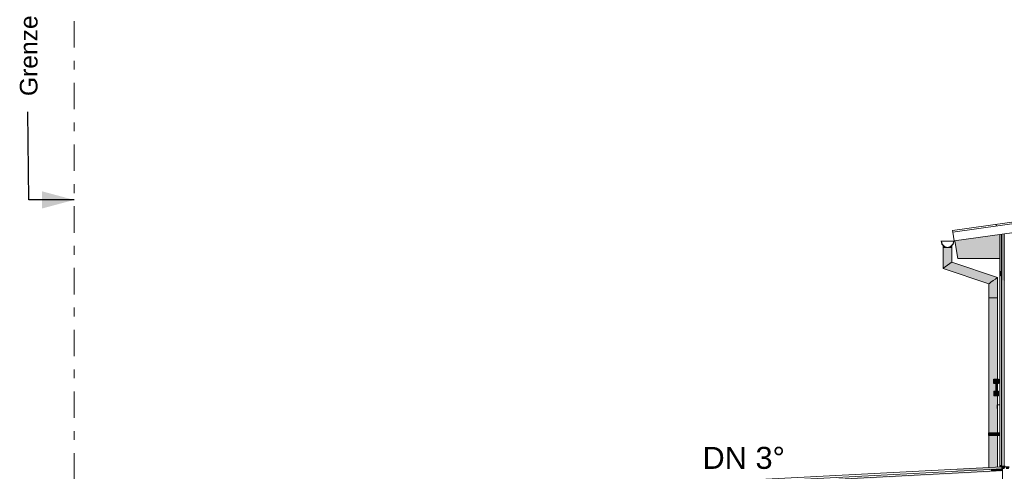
# Model space of a CAD drawing. Header units: metres. Extents: x -52 to 321, y -8 to 26.
# Tile 246 of 256: x 285.87 to 297.04, y 3.29 to 8.41. Entities that reach past the tile are written whole.
import ezdxf

# ---------------------------------------------------------------- set-up
doc = ezdxf.new("R2010")
doc.units = ezdxf.units.M
doc.header["$MEASUREMENT"] = 0
doc.linetypes.add('Schnittlinie', pattern=[0.6, 0.3, -0.15, 0, -0.15])
for name, color, linetype in [('10 Fassade', 7, 'Continuous'), ('10 Wand außen', 7, 'Continuous'), ('20 Träger', 7, 'Continuous'), ('30 Dachaufbau', 7, 'Continuous'), ('30 Dachentwässerung', 7, 'Continuous'), ('30 Dachstuhl', 7, 'Continuous'), ('40 Absturzsicherung', 7, 'Continuous'), ('50 Sanitäreinrichtung', 7, 'Continuous'), ('60 Gelände 2D Übersicht', 7, 'Continuous'), ('90 Allgemein Beschriftung', 7, 'Continuous'), ('94 Genehmigungsplanung Bemaßung', 7, 'Continuous')]:
    doc.layers.add(name, color=color, linetype=linetype)
doc.styles.add('ERSTELLTER_STIL_2', font='arial.ttf')
doc.styles.add('ERSTELLTER_STIL_3', font='ARIALUNI.ttf')
doc.dimstyles.new('ERSTELLTER_STIL__1', dxfattribs={"dimtxt": 0.25, "dimasz": 0.19, "dimexe": 0.18, "dimexo": 0.1, "dimgap": 0, "dimtad": 1, "dimtih": 1, "dimtoh": 1, "dimzin": 0, "dimdsep": 46, "dimtxsty": 'ERSTELLTER_STIL_2', "dimblk": 'ARROWHEAD_6', "dimblk1": 'ARROWHEAD_6', "dimblk2": 'ARROWHEAD_6', "dimcen": 0.09, "dimclrd": 7, "dimclre": 7, "dimclrt": 7, "dimazin": 0, "dimtfac": 1, "dimtdec": 4, "dimtmove": 0, "dimatfit": 3, "dimfxl": 1, "dimtolj": 1, "dimtzin": 0, "dimarcsym": 0})
doc.dimstyles.new('ERSTELLTER_STIL__4', dxfattribs={"dimtxt": 0.18, "dimasz": 0.3648, "dimexe": 0.18, "dimexo": 0.0625, "dimgap": 0, "dimtad": 0, "dimtih": 1, "dimtoh": 1, "dimdec": 4, "dimzin": 0, "dimdsep": 46, "dimcen": 0.09, "dimadec": 0, "dimazin": 0, "dimtfac": 1, "dimtdec": 4, "dimtmove": 0, "dimatfit": 3, "dimldrblk": 'ARROWHEAD_5', "dimfxl": 1, "dimtolj": 1, "dimtzin": 0, "dimarcsym": 0})

# ---------------------------------------------------------------- blocks, each defined once
blk = doc.blocks.new('*X31', base_point=(33626.115, -0.003))
at = {"layer": '30 Dachaufbau', "color": 7, "linetype": 'Continuous', "lineweight": 13}
for p, q in [((304.871, 7.184), (304.868, 7.203)), ((304.871, 7.184), (304.868, 7.203)), ((303.881, 7.045), (303.878, 7.064)), ((303.881, 7.045), (303.878, 7.064)), ((304.376, 7.114), (304.373, 7.134)), ((304.376, 7.114), (304.373, 7.134)), ((302.891, 6.905), (302.888, 6.925)), ((302.891, 6.905), (302.888, 6.925)), ((303.386, 6.975), (303.383, 6.995)), ((303.386, 6.975), (303.383, 6.995)), ((302.396, 6.836), (302.393, 6.856)), ((302.396, 6.836), (302.393, 6.856)), ((301.405, 6.697), (301.403, 6.716)), ((301.405, 6.697), (301.403, 6.716)), ((301.9, 6.766), (301.898, 6.786)), ((301.9, 6.766), (301.898, 6.786)), ((300.91, 6.627), (300.907, 6.647)), ((300.91, 6.627), (300.907, 6.647)), ((299.92, 6.488), (299.917, 6.508)), ((299.92, 6.488), (299.917, 6.508)), ((300.415, 6.557), (300.412, 6.577)), ((300.415, 6.557), (300.412, 6.577)), ((298.93, 6.349), (298.927, 6.368)), ((298.93, 6.349), (298.927, 6.368)), ((299.425, 6.418), (299.422, 6.438)), ((299.425, 6.418), (299.422, 6.438)), ((298.435, 6.279), (298.432, 6.299)), ((298.435, 6.279), (298.432, 6.299)), ((297.444, 6.14), (297.441, 6.16)), ((297.444, 6.14), (297.441, 6.16)), ((297.939, 6.209), (297.937, 6.229)), ((297.939, 6.209), (297.937, 6.229)), ((296.949, 6.07), (296.946, 6.09)), ((296.949, 6.07), (296.946, 6.09)), ((296.454, 6.001), (296.451, 6.021))]:
    blk.add_line(p, q, dxfattribs=at)
blk = doc.blocks.new('*D46', base_point=(33626.115, -0.003))
at = {"layer": '94 Genehmigungsplanung Bemaßung', "color": 7, "linetype": 'Continuous', "lineweight": 13}
for p, q in [((297.117, 9.062), (296.917, 8.862)), ((297.017, 8.775), (297.017, 9.15)), ((297.526, 9.062), (297.326, 8.862)), ((297.426, 8.775), (297.426, 9.15)), ((296.867, 8.962), (297.017, 8.962)), ((297.017, 8.962), (297.426, 8.962))]:
    blk.add_line(p, q, dxfattribs=at)
at = {"layer": '94 Genehmigungsplanung Bemaßung', "color": 7, "lineweight": 13, "insert": (296.536, 9.012), "char_height": 0.25, "attachment_point": 7, "style": 'ERSTELLTER_STIL_2'}
blk.add_mtext('\\A1;{\\pql;\\fArial|b0|i0|c0|p0;\\W1.000000;41}', dxfattribs=at)
blk = doc.blocks.new('ARROWHEAD_6')
at = {"color": 0, "linetype": 'Continuous', "lineweight": 0}
for p, q in [((0, 0), (-1, 0)), ((-0.5, -0.5), (0.5, 0.5))]:
    blk.add_line(p, q, dxfattribs=at)
blk = doc.blocks.new('*D55', base_point=(33626.115, -0.003))
at = {"layer": '94 Genehmigungsplanung Bemaßung', "color": 7, "linetype": 'Continuous', "lineweight": 13}
for p, q in [((297.016, 9.191), (297.016, 9.566)), ((312.836, 9.191), (312.836, 9.566)), ((297.116, 9.478), (296.916, 9.278)), ((312.736, 9.278), (312.936, 9.478)), ((296.866, 9.378), (297.016, 9.378)), ((297.016, 9.378), (312.836, 9.378)), ((312.836, 9.378), (312.986, 9.378))]:
    blk.add_line(p, q, dxfattribs=at)
at = {"layer": '94 Genehmigungsplanung Bemaßung', "color": 7, "lineweight": 13, "insert": (304.497, 9.428), "char_height": 0.25, "attachment_point": 7, "style": 'ERSTELLTER_STIL_2'}
blk.add_mtext('\\A1;{\\pql;\\fArial|b0|i0|c0|p0;\\W1.000000;15,82}', dxfattribs=at)
blk = doc.blocks.new('ARROWHEAD_5')
at = {"linetype": 'Continuous', "lineweight": 0}
blk.add_hatch(color=0, dxfattribs=at).paths.add_polyline_path([(-1, 0.2679), (0, 0), (-1, -0.2679)])
at = {"color": 0, "linetype": 'Continuous', "lineweight": 0}
blk.add_line((0, 0), (-1, 0), dxfattribs=at)

msp = doc.modelspace()

# ---------------------------------------------------------------- hatches: boundary and pattern name
at = {"layer": '10 Fassade', "linetype": 'Continuous', "lineweight": 0, "true_color": 0x000000}
for points in [[(297.006, 5.557), (296.986, 5.557), (296.986, 5.537), (297.006, 5.537)], [(296.986, 3.357), (296.986, 3.341), (297.006, 3.342), (297.006, 3.357)], [(297.006, 3.347), (297.006, 3.342), (297.009, 3.342), (297.009, 3.342), (297.009, 3.342), (297.01, 3.342), (297.01, 3.342), (297.01, 3.342), (297.01, 3.342), (297.01, 3.342), (297.011, 3.317), (297.016, 3.318), (297.016, 3.347)]]:
    msp.add_hatch(color=18, dxfattribs=at).paths.add_polyline_path(points)
at = {"layer": '10 Wand außen', "linetype": 'Continuous', "lineweight": 0, "true_color": 0x000000}
msp.add_hatch(color=18, dxfattribs=at).paths.add_polyline_path([(297.096, 3.347), (297.016, 3.347), (297.016, 3.305), (297.023, 3.315), (297.036, 3.315), (297.049, 3.333), (297.056, 3.333), (297.056, 3.315), (297.086, 3.315), (297.096, 3.329)])
at = {"layer": '20 Träger', "linetype": 'Continuous', "lineweight": 0, "true_color": 0x000000}
msp.add_hatch(color=18, dxfattribs=at).paths.add_polyline_path([(296.476, 5.903), (296.51, 5.703), (296.986, 5.703), (296.986, 5.975)])
at = {"layer": '30 Dachaufbau', "linetype": 'Continuous', "lineweight": 0, "true_color": 0x000000}
msp.add_hatch(color=18, dxfattribs=at).paths.add_polyline_path([(296.887, 3.311), (296.887, 3.291), (297.011, 3.297), (297.016, 3.305), (297.016, 3.318)])
at = {"layer": '30 Dachentwässerung', "linetype": 'Continuous', "lineweight": 0, "true_color": 0x000000}
for points in [[(296.351, 5.847), (296.344, 5.854), (296.344, 5.83), (296.351, 5.83)], [(296.351, 5.83), (296.344, 5.83), (296.344, 5.591), (296.351, 5.596)], [(296.369, 5.836), (296.359, 5.839), (296.351, 5.847), (296.351, 5.83), (296.369, 5.83)], [(296.369, 5.83), (296.351, 5.83), (296.351, 5.596), (296.369, 5.609)], [(296.369, 5.836), (296.369, 5.83), (296.394, 5.83)], [(296.394, 5.83), (296.369, 5.83), (296.369, 5.609), (296.394, 5.627)], [(296.419, 5.836), (296.394, 5.83), (296.419, 5.83)], [(296.419, 5.83), (296.394, 5.83), (296.394, 5.627), (296.419, 5.645)], [(296.437, 5.847), (296.429, 5.839), (296.419, 5.836), (296.419, 5.83), (296.437, 5.83)], [(296.437, 5.83), (296.419, 5.83), (296.419, 5.645), (296.437, 5.658)], [(296.444, 5.854), (296.437, 5.847), (296.437, 5.83), (296.444, 5.83)], [(296.444, 5.83), (296.437, 5.83), (296.437, 5.658), (296.444, 5.663)], [(296.351, 5.596), (296.344, 5.591), (296.862, 5.416), (296.869, 5.421)], [(296.369, 5.609), (296.351, 5.596), (296.869, 5.421), (296.887, 5.434)], [(296.394, 5.627), (296.369, 5.609), (296.887, 5.434), (296.912, 5.452)], [(296.419, 5.645), (296.394, 5.627), (296.912, 5.452), (296.937, 5.47)], [(296.437, 5.658), (296.419, 5.645), (296.937, 5.47), (296.955, 5.483)], [(296.444, 5.663), (296.437, 5.658), (296.955, 5.483), (296.962, 5.488)], [(296.955, 5.483), (296.937, 5.47), (296.937, 5.256), (296.955, 5.256)], [(296.962, 5.488), (296.955, 5.483), (296.955, 5.256), (296.962, 5.256)], [(296.869, 5.421), (296.862, 5.416), (296.862, 5.256), (296.869, 5.256)], [(296.887, 5.434), (296.869, 5.421), (296.869, 5.256), (296.887, 5.256)], [(296.912, 5.452), (296.887, 5.434), (296.887, 5.256), (296.912, 5.256)], [(296.937, 5.47), (296.912, 5.452), (296.912, 5.256), (296.937, 5.256)], [(296.862, 3.727), (296.869, 3.727), (296.869, 5.256), (296.862, 5.256)], [(296.887, 5.256), (296.869, 5.256), (296.869, 3.727), (296.887, 3.727)], [(296.912, 5.256), (296.887, 5.256), (296.887, 3.727), (296.912, 3.727)], [(296.912, 3.727), (296.937, 3.727), (296.937, 4.147), (296.921, 4.147), (296.921, 4.197), (296.937, 4.197), (296.937, 4.284), (296.921, 4.284), (296.921, 4.334), (296.937, 4.334), (296.937, 5.256), (296.912, 5.256)], [(296.937, 5.256), (296.937, 4.334), (296.955, 4.334), (296.955, 5.256)], [(296.955, 5.256), (296.955, 4.334), (296.962, 4.334), (296.962, 5.256)], [(296.931, 4.324), (296.931, 4.294), (296.937, 4.294), (296.937, 4.324)], [(296.937, 4.324), (296.937, 4.294), (296.955, 4.294), (296.955, 4.324)], [(296.937, 4.284), (296.937, 4.197), (296.955, 4.197), (296.955, 4.284)], [(296.955, 4.324), (296.955, 4.294), (296.961, 4.294), (296.961, 4.324)], [(296.955, 4.284), (296.955, 4.197), (296.962, 4.197), (296.962, 4.284)], [(296.931, 4.187), (296.931, 4.157), (296.937, 4.157), (296.937, 4.187)], [(296.937, 4.187), (296.937, 4.157), (296.955, 4.157), (296.955, 4.187)], [(296.937, 4.147), (296.937, 3.727), (296.955, 3.727), (296.955, 4.147)], [(296.955, 4.187), (296.955, 4.157), (296.961, 4.157), (296.961, 4.187)], [(296.955, 4.147), (296.955, 3.727), (296.962, 3.727), (296.962, 4.147)], [(296.867, 3.697), (296.867, 3.727), (296.86, 3.727), (296.86, 3.697)], [(296.869, 3.697), (296.862, 3.697), (296.862, 3.335), (296.869, 3.335)], [(296.886, 3.697), (296.886, 3.727), (296.867, 3.727), (296.867, 3.697)], [(296.887, 3.697), (296.869, 3.697), (296.869, 3.335), (296.887, 3.336)], [(296.912, 3.697), (296.912, 3.727), (296.886, 3.727), (296.886, 3.697)], [(296.887, 3.336), (296.912, 3.337), (296.912, 3.697), (296.887, 3.697)], [(296.912, 3.697), (296.986, 3.697), (296.986, 3.727), (296.912, 3.727)], [(296.937, 3.697), (296.912, 3.697), (296.912, 3.337), (296.937, 3.339)], [(296.955, 3.697), (296.937, 3.697), (296.937, 3.339), (296.955, 3.34)], [(296.955, 3.34), (296.962, 3.34), (296.962, 3.697), (296.955, 3.697)]]:
    msp.add_hatch(color=18, dxfattribs=at).paths.add_polyline_path(points)
at = {"layer": '30 Dachstuhl', "linetype": 'Continuous', "lineweight": 0, "true_color": 0x000000}
for points in [[(292.018, 3.036), (292.017, 3.036), (292.017, 3.026), (297.016, 3.288), (297.016, 3.298), (292.018, 3.036)], [(292.018, 3.057), (292.018, 3.056), (297.011, 3.317), (297.011, 3.319)], [(294.42, 3.207), (294.42, 3.207), (297.009, 3.342), (297.009, 3.342)], [(296.484, 3.315), (296.487, 3.314), (297.009, 3.341), (297.009, 3.342)], [(296.487, 3.314), (296.488, 3.311), (297.01, 3.338), (297.009, 3.341)], [(296.488, 3.294), (296.487, 3.291), (297.011, 3.319), (297.011, 3.321)], [(296.488, 3.311), (296.488, 3.294), (297.011, 3.321), (297.01, 3.338)], [(297.009, 3.342), (297.009, 3.341), (297.01, 3.341), (297.01, 3.342)], [(297.01, 3.341), (297.009, 3.341), (297.01, 3.34), (297.01, 3.338), (297.01, 3.338)], [(297.01, 3.342), (297.01, 3.341), (297.01, 3.341), (297.01, 3.342)], [(297.01, 3.342), (297.01, 3.341), (297.01, 3.341), (297.01, 3.342)], [(297.01, 3.342), (297.01, 3.341), (297.01, 3.341), (297.01, 3.342)], [(297.01, 3.342), (297.01, 3.341), (297.01, 3.341), (297.01, 3.342)], [(297.01, 3.341), (297.01, 3.341), (297.01, 3.34), (297.01, 3.338), (297.01, 3.338)], [(297.01, 3.341), (297.01, 3.341), (297.01, 3.34), (297.01, 3.338), (297.01, 3.338)], [(297.01, 3.341), (297.01, 3.341), (297.01, 3.34), (297.01, 3.338), (297.01, 3.338)], [(297.01, 3.341), (297.01, 3.341), (297.01, 3.34), (297.01, 3.338), (297.01, 3.338)], [(297.01, 3.338), (297.01, 3.338), (297.011, 3.321), (297.011, 3.321)], [(297.01, 3.338), (297.01, 3.338), (297.011, 3.321), (297.011, 3.321)], [(297.01, 3.338), (297.01, 3.338), (297.011, 3.321), (297.011, 3.321)], [(297.01, 3.338), (297.01, 3.338), (297.011, 3.321), (297.011, 3.321)], [(297.01, 3.338), (297.01, 3.338), (297.011, 3.321), (297.011, 3.321)], [(297.011, 3.321), (297.011, 3.319), (297.011, 3.319), (297.011, 3.319), (297.011, 3.321)], [(297.011, 3.321), (297.011, 3.319), (297.011, 3.319), (297.011, 3.319), (297.011, 3.321)], [(297.011, 3.321), (297.011, 3.319), (297.011, 3.319), (297.011, 3.319), (297.011, 3.321)], [(297.011, 3.321), (297.011, 3.321), (297.011, 3.319), (297.011, 3.319), (297.011, 3.319)], [(297.011, 3.321), (297.011, 3.319), (297.011, 3.319), (297.011, 3.319), (297.011, 3.321)], [(297.011, 3.319), (297.011, 3.317), (297.011, 3.317), (297.011, 3.319)], [(297.011, 3.319), (297.011, 3.317), (297.011, 3.317), (297.011, 3.319)], [(297.011, 3.319), (297.011, 3.317), (297.011, 3.317), (297.011, 3.319)], [(297.011, 3.319), (297.011, 3.317), (297.011, 3.317), (297.011, 3.319)], [(297.011, 3.319), (297.011, 3.317), (297.011, 3.317), (297.011, 3.319)]]:
    msp.add_hatch(color=18, dxfattribs=at).paths.add_polyline_path(points)
at = {"layer": '40 Absturzsicherung', "linetype": 'Continuous', "lineweight": 0, "true_color": 0x000000}
h = msp.add_hatch(color=18, dxfattribs=at)
h.paths.add_polyline_path([(296.971, 4.334), (296.921, 4.334), (296.921, 4.284), (296.971, 4.284)])
h.paths.add_polyline_path([(296.961, 4.324), (296.961, 4.294), (296.931, 4.294), (296.931, 4.324)], flags=0)
h = msp.add_hatch(color=18, dxfattribs=at)
h.paths.add_polyline_path([(296.971, 4.197), (296.921, 4.197), (296.921, 4.147), (296.971, 4.147)])
h.paths.add_polyline_path([(296.961, 4.187), (296.961, 4.157), (296.931, 4.157), (296.931, 4.187)], flags=0)
at = {"layer": '50 Sanitäreinrichtung', "linetype": 'Continuous', "lineweight": 0, "true_color": 0x000000}
for points in [[(296.986, 5.975), (296.986, 5.557), (297.006, 5.557), (297.006, 5.977)], [(297.006, 5.977), (297.006, 5.492), (297.011, 5.487), (297.011, 5.978)], [(297.011, 5.978), (297.011, 5.455), (297.036, 5.458), (297.036, 5.982)], [(297.036, 5.982), (297.036, 5.458), (297.046, 5.447), (297.046, 5.983)], [(296.986, 5.537), (296.986, 5.515), (297.006, 5.492), (297.006, 5.537)]]:
    msp.add_hatch(color=18, dxfattribs=at).paths.add_polyline_path(points)

# ---------------------------------------------------------------- linework, layer by layer
at = {"layer": '10 Fassade', "color": 7, "linetype": 'Continuous', "lineweight": 13}
for p, q in [((296.986, 5.557), (296.986, 5.537)), ((296.986, 3.357), (296.986, 3.341)), ((297.006, 3.342), (297.006, 3.347))]:
    msp.add_line(p, q, dxfattribs=at)
at = {"layer": '10 Wand außen', "color": 7, "linetype": 'Continuous', "lineweight": 13}
for p, q in [((296.986, 4.042), (296.956, 4.042)), ((296.956, 4.042), (296.956, 4.002)), ((297.016, 3.318), (297.016, 3.347)), ((297.016, 3.298), (297.016, 3.318)), ((297.016, -0.003), (297.016, 3.298))]:
    msp.add_line(p, q, dxfattribs=at)
at = {"layer": '20 Träger', "color": 7, "linetype": 'Continuous', "lineweight": 18}
for p, q in [((296.51, 5.703), (296.476, 5.903)), ((296.986, 5.703), (296.51, 5.703))]:
    msp.add_line(p, q, dxfattribs=at)
at = {"layer": '30 Dachaufbau', "color": 7, "linetype": 'Continuous', "lineweight": 13}
for p, q in [((296.451, 6.021), (304.926, 7.212)), ((304.926, 7.191), (296.454, 6.001)), ((304.926, 7.09), (296.468, 5.902)), ((296.454, 6.001), (296.451, 6.021)), ((296.468, 5.902), (296.454, 6.001)), ((292.017, 3.056), (297.016, 3.318)), ((292.018, 3.036), (297.016, 3.298)), ((297.016, 3.318), (297.017, 3.318)), ((297.016, 3.298), (297.018, 3.298)), ((297.018, 3.298), (297.017, 3.318))]:
    msp.add_line(p, q, dxfattribs=at)
at = {"layer": '30 Dachentwässerung', "color": 7, "linetype": 'Continuous', "lineweight": 13}
for p, q in [((296.33, 5.865), (296.32, 5.902)), ((296.324, 5.9), (296.333, 5.865)), ((296.394, 5.9), (296.324, 5.9)), ((296.357, 5.838), (296.33, 5.865)), ((296.333, 5.865), (296.359, 5.839)), ((296.344, 5.854), (296.344, 5.83)), ((296.351, 5.83), (296.344, 5.83)), ((296.344, 5.83), (296.344, 5.591)), ((296.369, 5.83), (296.351, 5.83)), ((296.394, 5.828), (296.357, 5.838)), ((296.359, 5.839), (296.394, 5.83)), ((296.394, 5.83), (296.369, 5.83)), ((296.464, 5.9), (296.394, 5.9)), ((296.394, 5.83), (296.429, 5.839)), ((296.431, 5.838), (296.394, 5.828)), ((296.419, 5.83), (296.394, 5.83)), ((296.437, 5.83), (296.419, 5.83)), ((296.429, 5.839), (296.455, 5.865)), ((296.458, 5.865), (296.431, 5.838)), ((296.444, 5.83), (296.437, 5.83)), ((296.444, 5.854), (296.444, 5.83)), ((296.444, 5.83), (296.444, 5.663)), ((296.455, 5.865), (296.464, 5.9)), ((296.468, 5.902), (296.458, 5.865)), ((296.351, 5.596), (296.344, 5.591)), ((296.344, 5.591), (296.862, 5.416)), ((296.369, 5.609), (296.351, 5.596)), ((296.394, 5.627), (296.369, 5.609)), ((296.419, 5.645), (296.394, 5.627)), ((296.437, 5.658), (296.419, 5.645)), ((296.444, 5.663), (296.437, 5.658)), ((296.444, 5.663), (296.962, 5.488)), ((296.955, 5.483), (296.937, 5.47)), ((296.962, 5.488), (296.955, 5.483)), ((296.962, 5.488), (296.962, 5.256)), ((296.869, 5.421), (296.862, 5.416)), ((296.862, 5.416), (296.862, 5.256)), ((296.887, 5.434), (296.869, 5.421)), ((296.912, 5.452), (296.887, 5.434)), ((296.937, 5.47), (296.912, 5.452)), ((296.862, 5.256), (296.862, 3.727)), ((296.869, 5.256), (296.862, 5.256)), ((296.887, 5.256), (296.869, 5.256)), ((296.912, 5.256), (296.887, 5.256)), ((296.937, 5.256), (296.912, 5.256)), ((296.955, 5.256), (296.937, 5.256)), ((296.962, 5.256), (296.955, 5.256)), ((296.962, 5.256), (296.962, 4.334)), ((296.962, 4.284), (296.962, 4.197)), ((296.962, 4.147), (296.962, 3.727)), ((296.867, 3.727), (296.86, 3.727)), ((296.86, 3.697), (296.86, 3.727)), ((296.867, 3.697), (296.86, 3.697)), ((296.862, 3.697), (296.862, 3.335)), ((296.886, 3.727), (296.867, 3.727)), ((296.886, 3.697), (296.867, 3.697)), ((296.912, 3.727), (296.886, 3.727)), ((296.912, 3.697), (296.886, 3.697)), ((296.986, 3.727), (296.912, 3.727)), ((296.986, 3.697), (296.912, 3.697)), ((296.962, 3.697), (296.962, 3.34))]:
    msp.add_line(p, q, dxfattribs=at)
at = {"layer": '30 Dachstuhl', "color": 7, "linetype": 'Continuous', "lineweight": 13}
for p, q in [((292.016, 3.081), (297.009, 3.342)), ((292.016, 3.081), (297.009, 3.342)), ((297.009, 3.342), (297.01, 3.342)), ((297.009, 3.342), (297.009, 3.341)), ((297.009, 3.341), (297.01, 3.338)), ((297.01, 3.342), (297.01, 3.341)), ((297.01, 3.342), (297.01, 3.342)), ((297.01, 3.342), (297.01, 3.341)), ((297.01, 3.342), (297.01, 3.342)), ((297.01, 3.342), (297.01, 3.341)), ((297.01, 3.342), (297.01, 3.342)), ((297.01, 3.342), (297.01, 3.341)), ((297.01, 3.342), (297.01, 3.342)), ((297.01, 3.342), (297.01, 3.341)), ((297.01, 3.341), (297.01, 3.338)), ((297.01, 3.341), (297.01, 3.338)), ((297.01, 3.341), (297.01, 3.338)), ((297.01, 3.341), (297.01, 3.338)), ((297.01, 3.341), (297.01, 3.338)), ((297.01, 3.338), (297.011, 3.321)), ((297.01, 3.338), (297.011, 3.321)), ((297.01, 3.338), (297.011, 3.321)), ((297.01, 3.338), (297.011, 3.321)), ((297.01, 3.338), (297.011, 3.321)), ((297.01, 3.338), (297.011, 3.321)), ((297.011, 3.321), (297.011, 3.319)), ((297.011, 3.321), (297.011, 3.319)), ((297.011, 3.321), (297.011, 3.319)), ((297.011, 3.321), (297.011, 3.319)), ((297.011, 3.321), (297.011, 3.319)), ((297.011, 3.321), (297.011, 3.319)), ((297.011, 3.319), (297.011, 3.317)), ((297.011, 3.319), (297.011, 3.317)), ((297.011, 3.319), (297.011, 3.317)), ((297.011, 3.319), (297.011, 3.317)), ((297.011, 3.319), (297.011, 3.317)), ((297.011, 3.319), (297.011, 3.317))]:
    msp.add_line(p, q, dxfattribs=at)
at = {"layer": '40 Absturzsicherung', "color": 250, "linetype": 'Continuous', "lineweight": 25, "true_color": 0x191919}
for p, q in [((296.921, 4.284), (296.921, 4.334)), ((296.921, 4.334), (296.971, 4.334)), ((296.971, 4.284), (296.921, 4.284)), ((296.961, 4.324), (296.931, 4.324)), ((296.931, 4.324), (296.931, 4.294)), ((296.931, 4.294), (296.961, 4.294)), ((296.961, 4.294), (296.961, 4.324)), ((296.971, 4.334), (296.971, 4.284))]:
    msp.add_line(p, q, dxfattribs=at)
at = {"layer": '40 Absturzsicherung', "color": 7, "linetype": 'Continuous', "lineweight": 13}
for p, q in [((296.921, 4.147), (296.921, 4.197)), ((296.921, 4.197), (296.971, 4.197)), ((296.971, 4.147), (296.921, 4.147)), ((296.961, 4.187), (296.931, 4.187)), ((296.931, 4.187), (296.931, 4.157)), ((296.931, 4.157), (296.961, 4.157)), ((296.961, 4.157), (296.961, 4.187)), ((296.971, 4.197), (296.971, 4.147))]:
    msp.add_line(p, q, dxfattribs=at)
at = {"layer": '50 Sanitäreinrichtung', "color": 251, "linetype": 'Continuous', "lineweight": 18, "true_color": 0x5f5f5f}
for p, q in [((296.986, 5.557), (296.986, 5.975)), ((297.006, 5.557), (297.006, 5.977)), ((297.011, 3.347), (297.011, 5.978)), ((297.036, 5.982), (297.036, 3.347)), ((296.986, 5.557), (297.006, 5.557)), ((297.006, 5.537), (296.986, 5.537)), ((296.986, 3.357), (296.986, 5.537)), ((297.006, 5.557), (297.006, 5.537)), ((297.006, 3.357), (297.006, 5.537)), ((296.986, 3.357), (297.006, 3.357)), ((297.006, 3.357), (297.006, 3.347)), ((297.006, 3.347), (297.011, 3.347)), ((297.036, 3.347), (297.011, 3.347)), ((297.036, 3.347), (297.046, 3.347))]:
    msp.add_line(p, q, dxfattribs=at)
at = {"layer": '60 Gelände 2D Übersicht', "color": 7, "linetype": 'Schnittlinie', "lineweight": 13}
msp.add_line((286.486, 14.696), (286.486, -4.146), dxfattribs=at)

# ---------------------------------------------------------------- block references
at = {"layer": '30 Dachaufbau', "lineweight": 0}
msp.add_blockref('*X31', (33626.115, -0.003), dxfattribs=at)

# ---------------------------------------------------------------- texts
at = {"layer": '90 Allgemein Beschriftung', "color": 7, "linetype": 'Continuous', "lineweight": 13, "insert": (285.972, 7.468), "char_height": 0.2, "attachment_point": 4, "rotation": 90, "style": 'ERSTELLTER_STIL_3'}
msp.add_mtext('\\A1;{\\pql;\\fArial Unicode MS|b0|i0|c0|p0;\\W1.000000; \\fArial Unicode MS|b0|i0|c0|p0;\\W1.000000;Grenze}', dxfattribs=at)
at = {"layer": '90 Allgemein Beschriftung', "color": 7, "linetype": 'Continuous', "lineweight": 13, "insert": (293.614, 3.567), "char_height": 0.25, "attachment_point": 1, "style": 'ERSTELLTER_STIL_2'}
msp.add_mtext('\\A1;{\\pql;\\fArial|b0|i0|c0|p0;\\W1.000000;DN 3°}', dxfattribs=at)

# ---------------------------------------------------------------- dimensions: what is measured, and where the dimension line sits
at = {"layer": '94 Genehmigungsplanung Bemaßung', "color": 7, "linetype": 'Continuous', "lineweight": 13}
for base, p1, p2, picture, middle in [((297.426, 8.962), (297.017, 3.298), (297.426, 10.347), '*D46', (296.726, 9.137)), ((312.836, 9.378), (297.016, 3.347), (312.836, 3.347), '*D55', (304.916, 9.553))]:
    dim = msp.add_linear_dim(base=base, p1=p1, p2=p2, dimstyle='ERSTELLTER_STIL__1', dxfattribs=at)
    dim.commit()
    dim.dimension.update_dxf_attribs({"geometry": picture, "text_midpoint": middle, "dimtype": 160})

# ---------------------------------------------------------------- leaders
at = {"layer": '90 Allgemein Beschriftung', "color": 7, "linetype": 'Continuous', "lineweight": 13, "annotation_type": 0, "has_hookline": 1, "hookline_direction": 0, "text_width": 0.984, "horizontal_direction": (0, 1, 0)}
msp.add_leader([(286.486, 6.368), (285.972, 6.368), (285.962, 7.368)], dimstyle='ERSTELLTER_STIL__4', dxfattribs=at)

doc.saveas('drawing.dxf')
